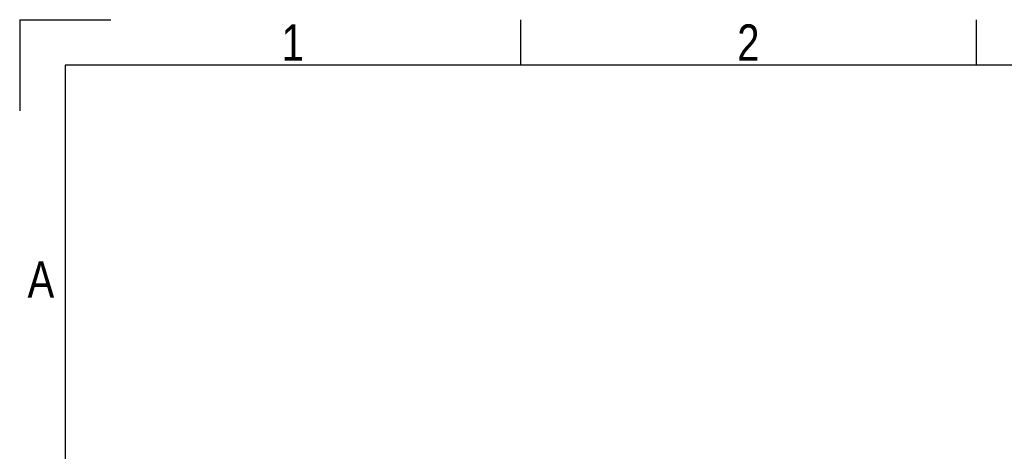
# Model space of a CAD drawing. Header units: millimetres. Extents: x 0 to 420, y 0 to 297.
# Tile 31 of 62: x 0 to 112, y 248 to 297. Entities that reach past the tile are written whole.
import ezdxf

# ---------------------------------------------------------------- set-up
doc = ezdxf.new("R2010")
doc.units = ezdxf.units.MM
doc.layers.add('CARTIGLIO', color=140, linetype='Continuous')
doc.styles.add('SLDTEXTSTYLE2', font='TXT', dxfattribs={"width": 0.821468})

msp = doc.modelspace()

# ---------------------------------------------------------------- linework, layer by layer
at = {"layer": 'CARTIGLIO', "linetype": 'Continuous'}
for p, q in [((0.0059, 296.99679), (0.0059, 286.64835)), ((0.0059, 296.99679), (10.35433, 296.99679)), ((56.92228, 291.82257), (56.92228, 296.99679)), ((108.66444, 291.82257), (108.66444, 296.99679)), ((414.8274, 291.82257), (5.18012, 291.82257)), ((5.18012, 291.82257), (5.18012, 5.171))]:
    msp.add_line(p, q, dxfattribs=at)

# ---------------------------------------------------------------- texts
at = {"layer": 'CARTIGLIO', "char_height": 4.13937, "attachment_point": 2, "style": 'SLDTEXTSTYLE2'}
for s, insert in [('1', (31.00754, 296.46286)), ('2', (82.7497, 296.46286)), ('A', (2.41386, 269.55693))]:
    msp.add_mtext(s, dxfattribs=dict(at, insert=insert))

doc.saveas('drawing.dxf')
